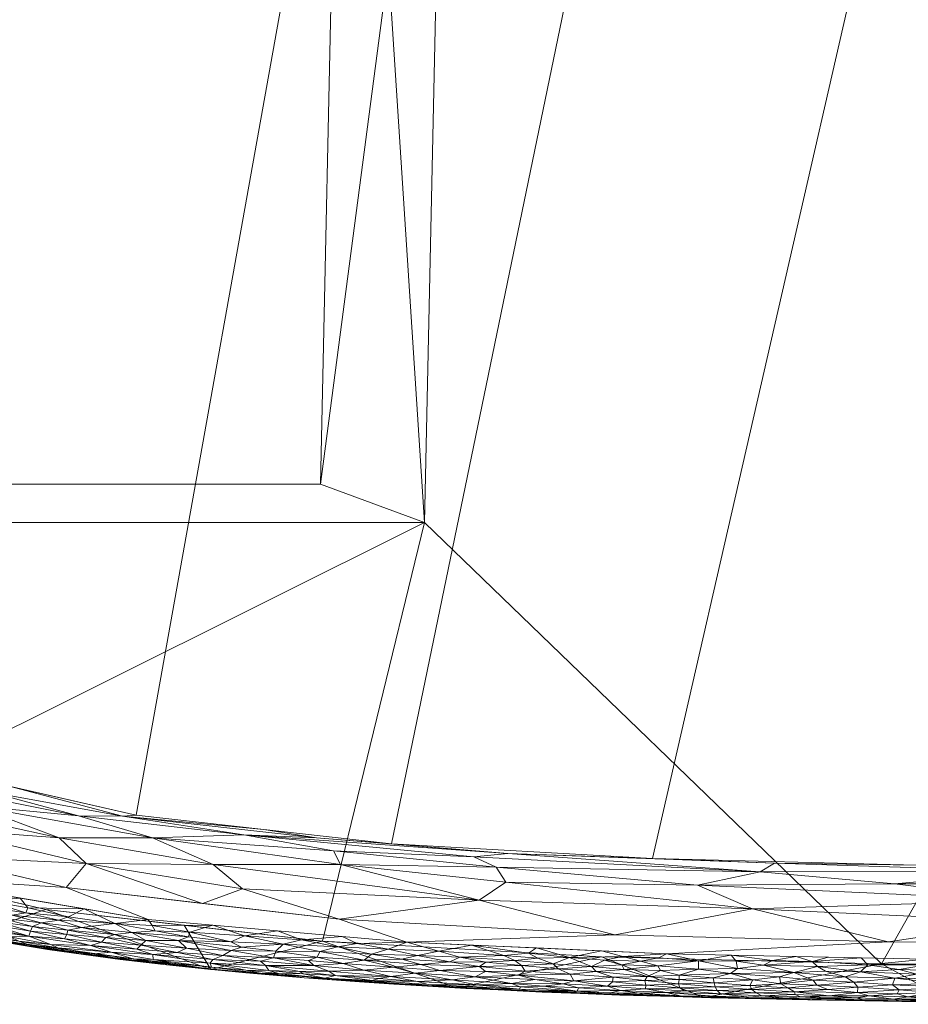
# Model space of a CAD drawing. Header units: millimetres. Extents: x -272 to 272, y 0 to 435.
# Tile 3 of 256: x -166 to -63, y 0 to 115. Entities that reach past the tile are written whole.
import ezdxf

# ---------------------------------------------------------------- set-up
doc = ezdxf.new("R2010")
doc.units = ezdxf.units.MM
doc.layers.add('A-GENM', color=13, linetype='Continuous')

# ---------------------------------------------------------------- blocks, each defined once
blk = doc.blocks.new('MODEL_CCAS0320-1080410R0 - MODEL_CCAS0320-1080410R0-440763-Preview')
at = {"layer": 'A-GENM', "lineweight": 9}
mesh = blk.add_polyface(dxfattribs=at)
corners = [(0, -0.45, -5.41), (28.8, -0.49, -5.41), (57.59, -0.7, -5.41), (86.39, -1.24, -5.41), (115.18, -2.36, -5.42), (143.91, -4.51, -5.42), (172.45, -8.45, -5.44), (200.3, -15.62, -5.46), (225.94, -28.4, -5.49), (246.18, -48.85, -5.49), (258.71, -74.68, -5.46), (265.58, -102.6, -5.43), (269.22, -131.16, -5.42), (271.05, -159.91, -5.41), (271.85, -188.7, -5.41), (272.05, -217.5, -5.41), (269.88, -217.5, -31.71), (267.71, -217.5, -58), (267.41, -183.73, -58), (266.28, -151.99, -58), (263.47, -119.22, -58), (257.54, -87.39, -58), (245.51, -57.36, -58), (223.87, -33.28, -58), (194.72, -18.86, -58), (163.16, -11.52, -58), (130.88, -7.82, -58), (98.35, -6, -58), (65.71, -5.17, -58), (33.11, -4.86, -58), (0, -4.79, -58), (0, -2.62, -31.71), (213.12, -22.01, -5.47), (209.29, -26.07, -58), (234.69, -45.32, -58), (236.06, -38.63, -5.49), (186.38, -12.04, -5.45), (178.94, -15.19, -58), (147.02, -9.67, -58), (252.44, -61.76, -5.47), (251.53, -72.37, -58), (262.14, -88.64, -5.45), (264.87, -135.6, -58), (260.5, -103.31, -58)]
mesh.append_faces([[corners[k] for k in face] for face in [(1, 31, 0)]], dxfattribs={"vtx0": -1})
mesh.append_faces([[corners[k] for k in face] for face in [(22, 39, 40), (28, 3, 27), (27, 4, 26), (12, 20, 11), (33, 8, 23), (23, 35, 34), (21, 41, 43), (19, 13, 18), (20, 12, 42), (8, 33, 32)]], dxfattribs={"vtx0": -1, "vtx1": -1})
mesh.append_faces([[corners[k] for k in face] for face in [(29, 31, 1), (16, 18, 14)]], dxfattribs={"vtx0": -1, "vtx1": -1, "vtx2": -1})
mesh.append_faces([[corners[k] for k in face] for face in [(29, 1, 2), (26, 4, 5), (22, 9, 39), (9, 22, 34), (6, 37, 25), (21, 10, 41), (5, 25, 38), (25, 5, 6), (37, 6, 36), (36, 24, 37), (7, 33, 24), (43, 41, 11), (34, 35, 9), (10, 21, 40), (11, 20, 43), (12, 19, 42), (23, 8, 35)]], dxfattribs={"vtx0": -1, "vtx2": -1})
mesh.append_faces([[corners[k] for k in face] for face in [(30, 31, 29), (15, 16, 14)]], dxfattribs={"vtx1": -1})
mesh.append_faces([[corners[k] for k in face] for face in [(2, 3, 28), (36, 7, 24), (3, 4, 27), (28, 29, 2), (7, 32, 33), (13, 14, 18), (12, 13, 19), (38, 26, 5), (39, 10, 40)]], dxfattribs={"vtx1": -1, "vtx2": -1})
mesh.append_faces([[corners[k] for k in face] for face in [(16, 17, 18)]], dxfattribs={"vtx2": -1})
mesh = blk.add_polyface(dxfattribs=at)
corners = [(55.6, -3.14, -0.68), (59.12, -2.91, -0.86), (54.24, -2.63, -1.02), (52.97, -5.66), (60.54, -5.72), (56.16, -4.83, -0.07), (64.32, -1.04, -3.39), (63.57, -0.87, -3.97), (59.38, -0.86, -3.78), (58.08, -2.43, -1.21), (64.42, -2.72, -1.05), (63.65, -2.13, -1.56), (54.29, -0.71, -4.19), (53.1, -0.94, -3.27), (54.93, -1.81, -1.81), (59.75, -1.81, -1.88), (56.6, -1.33, -2.52), (62.64, -1.3, -2.72), (63.91, -1.65, -2.17), (68.46, -2.46, -1.32), (67.63, -0.84, -4.66), (63.35, -0.77, -4.73), (59.27, -0.71, -4.91), (57.55, -0.7, -5.41), (54.88, -0.66, -4.86), (64.74, -0.84, -5.41), (68.15, -4.25, -0.26), (63.67, -4.52, -0.16), (67.33, -5.04, -0.06), (61.61, -3.96, -0.33), (58.55, -4.36, -0.18), (68.1, -5.88), (60.49, -5.04, -0.05), (68.51, -1.81, -2.05), (68.95, -3.02, -0.88), (59.67, -3.42, -0.56), (64.15, -3.51, -0.54), (52.93, -3.87, -0.32), (59.91, -1.05, -3.2), (67.83, -0.98, -3.79), (68.67, -1.19, -3.17), (67.17, -1.44, -2.59), (60.16, -0.76, -4.35), (53.47, -2.17, -1.4)]
mesh.append_faces([[corners[k] for k in face] for face in [(0, 1, 2), (6, 7, 8), (9, 10, 11), (12, 13, 8), (14, 15, 16), (17, 15, 18), (19, 11, 10), (7, 20, 21), (22, 23, 24), (25, 22, 21), (26, 27, 28), (29, 30, 27), (27, 32, 28), (33, 11, 19), (19, 10, 34), (18, 15, 11), (11, 15, 9), (1, 0, 35), (36, 34, 10), (9, 2, 1), (30, 35, 37), (17, 16, 15), (9, 15, 14), (38, 13, 16), (38, 6, 8), (30, 29, 35), (4, 32, 5), (39, 6, 40), (41, 17, 18), (41, 40, 6), (33, 41, 18), (11, 33, 18), (7, 6, 39), (6, 38, 17), (6, 17, 41), (16, 17, 38), (7, 39, 20), (7, 42, 8), (8, 42, 12), (13, 38, 8), (24, 42, 22), (42, 24, 12), (21, 22, 42), (7, 21, 42), (25, 21, 20), (29, 26, 36), (32, 27, 30), (5, 32, 30), (28, 32, 4), (26, 29, 27), (35, 29, 36), (1, 36, 10), (37, 35, 0), (36, 1, 35), (10, 9, 1), (37, 5, 30), (43, 9, 14)]], dxfattribs={"vtx0": -1, "vtx1": -1, "vtx2": -1})
mesh.append_faces([[corners[k] for k in face] for face in [(3, 4, 5), (4, 31, 28), (25, 23, 22)]], dxfattribs={"vtx1": -1, "vtx2": -1})
mesh = blk.add_polyface(dxfattribs=at)
corners = [(71.96, -2.16, -1.68), (76.63, -2.36, -1.56), (75.86, -1.91, -2.09), (68.1, -5.88), (71.89, -5.96), (73.8, -5.42, -0.03), (68.95, -3.02, -0.88), (73.69, -3.28, -0.76), (73.24, -2.69, -1.19), (67.33, -5.04, -0.06), (73.16, -4.84, -0.12), (68.15, -4.25, -0.26), (75.18, -1.33, -3.11), (68.67, -1.19, -3.17), (71.83, -1.45, -2.72), (81.6, -1.12, -4.55), (79.13, -1.1, -5.41), (74.31, -0.96, -4.55), (71.94, -0.97, -5.41), (76.88, -1.18, -3.65), (79.67, -1.44, -3.09), (81.08, -1.29, -3.61), (75.79, -1.59, -2.59), (80.84, -2.18, -1.88), (81.05, -2.65, -1.37), (77.47, -2.82, -1.15), (68.46, -2.46, -1.32), (75.92, -4.16, -0.34), (79.49, -5.01, -0.11), (82.5, -4.61, -0.24), (67.17, -1.44, -2.59), (68.51, -1.81, -2.05), (64.15, -3.51, -0.54), (69.97, -3.66, -0.51), (78.44, -5.56, -0.02), (82.66, -5.48, -0.04), (72.24, -1.11, -3.58), (64.74, -0.84, -5.41), (67.63, -0.84, -4.66), (67.83, -0.98, -3.79), (72.23, -4.31, -0.26), (75.67, -6.04), (80.31, -1.77, -2.45), (77.6, -3.65, -0.59), (80.7, -3.31, -0.84), (83.24, -6.19), (83.32, -4.03, -0.47)]
mesh.append_faces([[corners[k] for k in face] for face in [(0, 1, 2), (6, 7, 8), (9, 10, 11), (12, 13, 14), (15, 16, 17), (19, 20, 21), (12, 22, 20), (1, 23, 2), (24, 1, 25), (26, 6, 8), (27, 28, 29), (30, 31, 14), (32, 11, 33), (31, 26, 0), (28, 5, 34), (10, 28, 27), (34, 35, 28), (36, 13, 12), (14, 13, 30), (15, 17, 19), (36, 17, 39), (33, 27, 7), (10, 27, 40), (10, 5, 28), (23, 42, 2), (14, 22, 12), (31, 2, 14), (25, 1, 8), (27, 43, 7), (12, 20, 19), (8, 1, 0), (23, 1, 24), (26, 8, 0), (7, 43, 25), (33, 7, 6), (32, 33, 6), (33, 11, 40), (36, 12, 19), (14, 2, 22), (17, 36, 19), (36, 39, 13), (31, 0, 2), (39, 17, 38), (18, 38, 17), (2, 42, 22), (20, 22, 42), (7, 25, 8), (44, 24, 25), (5, 9, 3), (5, 41, 34), (9, 5, 10), (15, 19, 21), (33, 40, 27), (11, 10, 40), (46, 43, 27), (25, 43, 44)]], dxfattribs={"vtx0": -1, "vtx1": -1, "vtx2": -1})
mesh.append_faces([[corners[k] for k in face] for face in [(5, 4, 41)]], dxfattribs={"vtx0": -1, "vtx2": -1})
mesh.append_faces([[corners[k] for k in face] for face in [(3, 4, 5), (16, 18, 17), (18, 37, 38), (41, 45, 34)]], dxfattribs={"vtx1": -1, "vtx2": -1})
mesh = blk.add_polyface(dxfattribs=at)
corners = [(84.89, -2.04, -2.2), (80.31, -1.77, -2.45), (80.84, -2.18, -1.88), (81.05, -2.65, -1.37), (85.21, -2.97, -1.17), (85.1, -2.49, -1.64), (89.38, -2.82, -1.42), (89.31, -3.33, -0.98), (93.3, -3.21, -1.18), (93.23, -2.27, -2.22), (88.7, -2.02, -2.4), (89.21, -2.37, -1.91), (91.48, -4.37, -0.42), (87.05, -4.56, -0.29), (91.79, -4.92, -0.22), (83.32, -4.03, -0.47), (75.92, -4.16, -0.34), (82.5, -4.61, -0.24), (85.34, -3.52, -0.78), (89.19, -1.45, -3.8), (89.92, -1.34, -4.62), (86.11, -1.28, -4.2), (85.63, -1.2, -4.84), (93.2, -2.69, -1.67), (86.32, -1.24, -5.41), (93.51, -1.52, -5.41), (84.49, -1.65, -2.87), (79.67, -1.44, -3.09), (90.79, -1.84, -2.84), (93.94, -1.76, -3.24), (80.7, -3.31, -0.84), (87.05, -5.5, -0.06), (90.8, -6.35), (83.24, -6.19), (93.03, -3.69, -0.81), (89.32, -3.84, -0.65), (93.8, -5.46, -0.1), (77.6, -3.65, -0.59), (79.49, -5.01, -0.11), (82.66, -5.48, -0.04), (91.68, -5.86, -0.03), (85.28, -1.41, -3.56), (81.08, -1.29, -3.61), (79.13, -1.1, -5.41), (81.6, -1.12, -4.55), (78.44, -5.56, -0.02), (93.52, -1.58, -3.79)]
mesh.append_faces([[corners[k] for k in face] for face in [(24, 20, 25), (32, 31, 33), (43, 22, 24)]], dxfattribs={"vtx0": -1, "vtx1": -1})
mesh.append_faces([[corners[k] for k in face] for face in [(0, 1, 2), (3, 4, 5), (6, 7, 8), (9, 10, 11), (12, 13, 14), (4, 6, 5), (15, 16, 17), (18, 7, 4), (19, 20, 21), (20, 22, 21), (11, 6, 23), (22, 20, 24), (26, 27, 1), (19, 28, 29), (18, 4, 30), (31, 13, 17), (0, 26, 1), (12, 34, 35), (35, 13, 12), (31, 36, 14), (17, 13, 15), (31, 14, 13), (30, 37, 15), (17, 38, 39), (36, 31, 40), (31, 32, 40), (23, 6, 8), (34, 8, 7), (6, 11, 5), (0, 5, 11), (2, 3, 5), (11, 10, 0), (26, 28, 41), (26, 0, 10), (42, 27, 26), (0, 2, 5), (9, 11, 23), (10, 9, 28), (4, 3, 30), (6, 4, 7), (30, 15, 18), (15, 13, 35), (42, 26, 41), (35, 34, 7), (7, 18, 35), (35, 18, 15), (22, 43, 44), (26, 10, 28), (39, 33, 31), (33, 39, 45), (17, 39, 31), (21, 42, 41), (44, 42, 21), (44, 21, 22), (19, 21, 41), (28, 19, 41), (20, 19, 46)]], dxfattribs={"vtx0": -1, "vtx1": -1, "vtx2": -1})
mesh = blk.add_polyface(dxfattribs=at)
corners = [(101.03, -2.37, -2.5), (97.67, -2.57, -2), (102.82, -2.83, -1.92), (98.98, -4.28, -0.58), (99.51, -4.87, -0.33), (103.4, -4.58, -0.52), (100.7, -1.8, -5.42), (93.51, -1.52, -5.41), (96.22, -1.53, -4.7), (100.86, -1.69, -4.87), (105.26, -1.87, -4.84), (89.92, -1.34, -4.62), (97.33, -1.77, -3.57), (101.19, -1.98, -3.37), (97.43, -1.64, -4.12), (101.81, -1.78, -4.31), (101.59, -3.2, -1.45), (106.12, -3.35, -1.48), (95.7, -4.5, -0.42), (93.03, -3.69, -0.81), (96.15, -2.04, -2.78), (90.79, -1.84, -2.84), (93.23, -2.27, -2.22), (93.2, -2.69, -1.67), (102, -3.98, -0.83), (96.99, -3.63, -0.94), (104.01, -5.18, -0.28), (102.08, -5.9, -0.07), (105.77, -5.83, -0.12), (95.99, -5.06, -0.22), (98.02, -5.6, -0.1), (95.89, -6.04, -0.02), (91.68, -5.86, -0.03), (90.8, -6.35), (98.36, -6.68), (105.92, -7.02), (91.79, -4.92, -0.22), (93.8, -5.46, -0.1), (93.52, -1.58, -3.79), (107.25, -4.32, -0.75), (97.06, -3.06, -1.43), (93.3, -3.21, -1.18), (91.48, -4.37, -0.42), (105.14, -2.58, -2.43), (93.94, -1.76, -3.24), (108.09, -3.86, -1.11), (106.51, -1.99, -4.17), (89.19, -1.45, -3.8)]
mesh.append_faces([[corners[k] for k in face] for face in [(0, 1, 2), (3, 4, 5), (6, 9, 10), (7, 11, 8), (12, 13, 14), (8, 14, 15), (16, 17, 2), (18, 3, 19), (0, 13, 20), (20, 21, 22), (23, 1, 22), (24, 25, 3), (4, 26, 5), (27, 28, 26), (4, 29, 30), (27, 30, 31), (29, 4, 18), (32, 33, 31), (31, 34, 27), (36, 37, 29), (38, 8, 11), (9, 15, 10), (27, 26, 4), (5, 24, 3), (24, 5, 39), (16, 25, 24), (18, 4, 3), (40, 41, 25), (25, 41, 19), (19, 3, 25), (36, 29, 18), (36, 18, 42), (30, 29, 37), (30, 37, 31), (4, 30, 27), (32, 31, 37), (23, 41, 40), (40, 1, 23), (16, 2, 1), (20, 22, 1), (20, 1, 0), (16, 1, 40), (13, 0, 43), (44, 20, 12), (13, 15, 14), (18, 19, 42), (25, 16, 40), (45, 16, 24), (46, 15, 13), (6, 8, 9), (8, 15, 9), (8, 38, 14), (14, 38, 12), (44, 12, 38), (20, 13, 12), (47, 44, 38), (21, 20, 44), (2, 43, 0)]], dxfattribs={"vtx0": -1, "vtx1": -1, "vtx2": -1})
mesh.append_faces([[corners[k] for k in face] for face in [(6, 7, 8), (34, 35, 27), (33, 34, 31)]], dxfattribs={"vtx1": -1, "vtx2": -1})
mesh = blk.add_polyface(dxfattribs=at)
corners = [(103.4, -4.58, -0.52), (107.67, -4.97, -0.42), (107.25, -4.32, -0.75), (108.09, -3.86, -1.11), (102, -3.98, -0.83), (107.89, -2.22, -3.49), (111, -2.25, -3.94), (106.51, -1.99, -4.17), (109.76, -6.13, -0.09), (106.89, -6.42, -0.03), (113.48, -7.36), (114.89, -5.95, -0.2), (108.45, -5.54, -0.22), (105.77, -5.83, -0.12), (115.61, -2.47, -3.99), (113.63, -2.51, -3.47), (118.56, -2.77, -3.47), (114.19, -2.29, -4.86), (118.66, -2.55, -4.76), (115.07, -2.36, -5.42), (101.81, -1.78, -4.31), (105.26, -1.87, -4.84), (110.42, -2.13, -4.54), (113.1, -3.67, -1.5), (108.84, -2.89, -2.2), (106.12, -3.35, -1.48), (112.97, -2.7, -2.89), (115.76, -3.29, -2.12), (111.84, -5.38, -0.34), (112.57, -4.85, -0.59), (117.32, -6.64, -0.07), (117.19, -4.4, -1.05), (111.89, -4.28, -0.92), (120.07, -4.06, -1.49), (119.8, -3.09, -2.86), (107.86, -2.49, -2.82), (105.14, -2.58, -2.43), (102.82, -2.83, -1.92), (119.42, -5.08, -0.67), (116.03, -5.39, -0.42), (104.01, -5.18, -0.28), (102.08, -5.9, -0.07), (105.92, -7.02), (101.19, -1.98, -3.37), (107.89, -2.08, -5.42), (101.59, -3.2, -1.45), (100.7, -1.8, -5.42)]
mesh.append_faces([[corners[k] for k in face] for face in [(10, 9, 42), (44, 17, 19), (46, 21, 44)]], dxfattribs={"vtx0": -1, "vtx1": -1})
mesh.append_faces([[corners[k] for k in face] for face in [(0, 1, 2), (2, 3, 4), (5, 6, 7), (8, 9, 10), (11, 12, 8), (9, 8, 13), (14, 15, 16), (17, 14, 18), (18, 19, 17), (20, 7, 21), (22, 6, 14), (23, 24, 25), (14, 6, 15), (26, 24, 27), (12, 11, 28), (29, 1, 28), (8, 10, 30), (31, 32, 29), (33, 23, 31), (26, 27, 34), (31, 23, 32), (16, 15, 26), (26, 35, 24), (35, 26, 5), (24, 36, 37), (23, 33, 27), (29, 38, 31), (24, 23, 27), (3, 23, 25), (28, 11, 39), (8, 30, 11), (29, 28, 39), (28, 1, 12), (38, 29, 39), (29, 32, 2), (40, 12, 1), (13, 8, 12), (0, 40, 1), (1, 29, 2), (3, 2, 32), (40, 13, 12), (9, 41, 42), (41, 9, 13), (24, 37, 25), (7, 43, 5), (17, 44, 22), (23, 3, 32), (3, 25, 45), (14, 17, 22), (7, 6, 22), (15, 5, 26), (21, 22, 44), (22, 21, 7), (5, 15, 6), (43, 35, 5), (36, 24, 35), (43, 36, 35)]], dxfattribs={"vtx0": -1, "vtx1": -1, "vtx2": -1})
mesh = blk.add_polyface(dxfattribs=at)
corners = [(115.61, -2.47, -3.99), (122.25, -2.84, -4.08), (118.66, -2.55, -4.76), (120.07, -4.06, -1.49), (122.92, -3.69, -2.15), (115.76, -3.29, -2.12), (126.05, -4.42, -1.51), (122.63, -4.79, -1), (126.04, -5.58, -0.63), (131.2, -6.6, -0.33), (131.5, -5.93, -0.66), (128.49, -5.19, -1), (122.56, -2.79, -4.61), (122.25, -2.89, -5.42), (135.46, -7.46, -0.16), (129.14, -7.16, -0.12), (125.18, -6.29, -0.29), (119.8, -6.12, -0.23), (123.25, -6.89, -0.09), (121.04, -7.69), (128.58, -8.35), (126.83, -7.53, -0.03), (130.63, -3.51, -3.68), (125.1, -3.24, -3.29), (129.4, -3.8, -2.71), (129.42, -3.43, -5.42), (126.58, -3.05, -4.7), (133.01, -3.53, -4.63), (130.15, -4.31, -1.99), (133.53, -4.29, -2.4), (127, -3.15, -4.08), (119.8, -3.09, -2.86), (124.31, -3.45, -2.7), (115.07, -2.36, -5.42), (113.48, -7.36), (117.32, -6.64, -0.07), (114.89, -5.95, -0.2), (121.63, -5.71, -0.42), (119.42, -5.08, -0.67), (132.53, -5.54, -0.96), (131.88, -4.99, -1.38), (117.19, -4.4, -1.05), (116.03, -5.39, -0.42), (133.32, -7.95, -0.04), (118.56, -2.77, -3.47), (133.15, -3.99, -2.91), (112.97, -2.7, -2.89)]
mesh.append_faces([[corners[k] for k in face] for face in [(0, 1, 2), (3, 4, 5), (6, 3, 7), (8, 9, 10), (11, 7, 8), (12, 13, 2), (14, 9, 15), (8, 10, 11), (16, 17, 18), (15, 9, 16), (22, 23, 24), (25, 26, 27), (28, 29, 24), (30, 27, 26), (31, 4, 32), (26, 12, 30), (12, 2, 1), (6, 4, 3), (16, 18, 15), (36, 35, 17), (16, 9, 8), (37, 8, 38), (17, 35, 18), (35, 19, 18), (18, 21, 15), (10, 39, 11), (39, 40, 11), (6, 11, 40), (11, 6, 7), (40, 28, 6), (23, 31, 32), (41, 7, 3), (38, 7, 41), (4, 6, 28), (5, 4, 31), (4, 28, 24), (42, 17, 37), (8, 7, 38), (37, 17, 16), (17, 42, 36), (43, 15, 21), (30, 23, 22), (44, 23, 1), (8, 37, 16), (42, 37, 38), (22, 24, 45), (23, 30, 1), (27, 30, 22), (30, 12, 1), (13, 12, 26), (44, 46, 31), (23, 44, 31), (1, 0, 44), (19, 21, 18), (43, 21, 20), (4, 24, 32), (24, 23, 32)]], dxfattribs={"vtx0": -1, "vtx1": -1, "vtx2": -1})
mesh.append_faces([[corners[k] for k in face] for face in [(26, 25, 13)]], dxfattribs={"vtx0": -1, "vtx2": -1})
mesh.append_faces([[corners[k] for k in face] for face in [(19, 20, 21), (13, 33, 2), (34, 19, 35)]], dxfattribs={"vtx1": -1, "vtx2": -1})
mesh = blk.add_polyface(dxfattribs=at)
corners = [(136.6, -5.88, -0.96), (131.5, -5.93, -0.66), (136.34, -6.63, -0.49), (138.01, -4.05, -3.95), (139.81, -4.1, -4.74), (133.01, -3.53, -4.63), (143.66, -9.66), (139.98, -8.45, -0.05), (136.12, -9), (137.13, -4.37, -2.8), (137.53, -4.97, -1.9), (143.97, -5.26, -2.35), (130.63, -3.51, -3.68), (135.46, -7.46, -0.16), (133.32, -7.95, -0.04), (138.11, -5.49, -1.39), (143.67, -5.69, -1.72), (150.63, -5.69, -2.88), (143.84, -4.78, -3.32), (144.52, -4.62, -4.2), (139.83, -4.44, -3.2), (143.77, -4.49, -5.42), (136.59, -3.96, -5.42), (141.52, -6.72, -0.7), (142.49, -6.12, -1.19), (148.39, -5.23, -3.4), (133.15, -3.99, -2.91), (136.02, -4.03, -3.39), (133.53, -4.29, -2.4), (131.88, -4.99, -1.38), (147.83, -6.47, -1.37), (146.73, -6.98, -0.87), (146.35, -8.86, -0.08), (141.58, -7.72, -0.25), (144.65, -4.57, -4.83), (129.42, -3.43, -5.42), (129.4, -3.8, -2.71), (150.89, -5.48, -5.43), (140.32, -7.1, -0.44), (147.66, -7.88, -0.43), (131.2, -6.6, -0.33), (129.14, -7.16, -0.12), (128.58, -8.35), (130.15, -4.31, -1.99), (150.67, -6.25, -1.97), (146.5, -8.3, -0.22), (149.42, -5.09, -4.68), (132.53, -5.54, -0.96)]
mesh.append_faces([[corners[k] for k in face] for face in [(6, 7, 8)]], dxfattribs={"vtx0": -1, "vtx1": -1})
mesh.append_faces([[corners[k] for k in face] for face in [(0, 1, 2), (3, 4, 5), (9, 10, 11), (5, 12, 3), (13, 14, 7), (10, 15, 16), (17, 18, 11), (18, 19, 3), (20, 11, 18), (0, 23, 24), (19, 18, 25), (26, 27, 12), (20, 3, 27), (10, 9, 28), (29, 0, 15), (24, 30, 16), (24, 23, 31), (31, 30, 24), (32, 33, 7), (7, 6, 32), (19, 4, 3), (34, 21, 4), (36, 28, 26), (4, 19, 34), (5, 4, 22), (7, 33, 13), (38, 39, 23), (2, 40, 13), (13, 33, 38), (14, 13, 41), (1, 40, 2), (2, 23, 0), (15, 0, 24), (10, 43, 29), (38, 23, 2), (39, 31, 23), (16, 44, 11), (10, 16, 11), (7, 14, 8), (10, 28, 43), (26, 28, 9), (27, 26, 9), (20, 27, 9), (12, 27, 3), (11, 20, 9), (3, 20, 18), (39, 33, 45), (33, 32, 45), (19, 46, 34), (16, 15, 24), (29, 15, 10), (1, 0, 47), (29, 47, 0), (13, 38, 2), (39, 38, 33)]], dxfattribs={"vtx0": -1, "vtx1": -1, "vtx2": -1})
mesh.append_faces([[corners[k] for k in face] for face in [(4, 21, 22), (5, 22, 35), (34, 37, 21), (14, 42, 8)]], dxfattribs={"vtx0": -1, "vtx2": -1})
mesh = blk.add_polyface(dxfattribs=at)
corners = [(153.16, -5.55, -4.39), (149.42, -5.09, -4.68), (150.89, -5.37, -3.91), (156.64, -7.71, -1.21), (156.13, -8.23, -0.78), (160.71, -8.59, -0.97), (150.67, -6.25, -1.97), (147.83, -6.47, -1.37), (152.53, -6.89, -1.49), (144.52, -4.62, -4.2), (150.63, -5.69, -2.88), (155.51, -6.53, -2.42), (157.89, -7.32, -1.77), (161.63, -10.24, -0.21), (155.08, -9.85, -0.09), (160.49, -10.63, -0.08), (150.75, -9.64, -0.04), (151.2, -10.32), (152.08, -7.36, -1.03), (155.33, -5.91, -3.89), (159.31, -6.36, -4.37), (152.97, -5.76, -3.38), (157.51, -6.34, -3.38), (143.97, -5.26, -2.35), (148.39, -5.23, -3.4), (155.08, -8.6, -0.5), (151.49, -7.9, -0.64), (153.12, -8.83, -0.3), (158.66, -11.57), (150.38, -9, -0.15), (146.35, -8.86, -0.08), (160.95, -8.1, -1.4), (154.47, -5.68, -4.93), (158.02, -6.46, -5.43), (150.89, -5.48, -5.43), (158.77, -6.24, -4.91), (146.5, -8.3, -0.22), (143.66, -9.66), (147.66, -7.88, -0.43), (146.73, -6.98, -0.87), (143.67, -5.69, -1.72), (160.56, -9.1, -0.63), (158.98, -9.4, -0.38), (162.55, -7.43, -2.56), (160.95, -6.71, -3.75), (143.84, -4.78, -3.32), (161.74, -7.02, -3.16), (144.65, -4.57, -4.83)]
mesh.append_faces([[corners[k] for k in face] for face in [(28, 14, 17), (17, 16, 37)]], dxfattribs={"vtx0": -1, "vtx1": -1})
mesh.append_faces([[corners[k] for k in face] for face in [(0, 1, 2), (3, 4, 5), (6, 7, 8), (1, 9, 2), (10, 6, 11), (6, 12, 11), (13, 14, 15), (14, 16, 17), (8, 18, 3), (0, 19, 20), (19, 21, 22), (11, 22, 21), (10, 23, 6), (10, 21, 24), (25, 26, 27), (25, 4, 26), (29, 30, 16), (31, 12, 3), (32, 34, 1), (1, 0, 32), (35, 32, 20), (30, 29, 36), (38, 26, 39), (7, 39, 18), (8, 7, 18), (6, 40, 7), (18, 4, 3), (12, 6, 8), (31, 3, 5), (12, 8, 3), (26, 4, 18), (4, 25, 41), (39, 26, 18), (26, 38, 27), (36, 29, 27), (14, 42, 27), (4, 41, 5), (27, 42, 25), (41, 25, 42), (28, 15, 14), (12, 43, 11), (14, 13, 42), (19, 0, 2), (20, 32, 0), (21, 19, 2), (19, 22, 44), (24, 21, 2), (21, 10, 11), (9, 24, 2), (10, 24, 45), (20, 19, 44), (11, 46, 22), (32, 35, 33), (29, 14, 27), (37, 16, 30), (14, 29, 16), (36, 27, 38), (34, 47, 1)]], dxfattribs={"vtx0": -1, "vtx1": -1, "vtx2": -1})
mesh.append_faces([[corners[k] for k in face] for face in [(32, 33, 34)]], dxfattribs={"vtx0": -1, "vtx2": -1})
mesh = blk.add_polyface(dxfattribs=at)
corners = [(0, -429.57), (28.56, -429.64), (57.13, -429.78), (85.69, -429.83), (114.25, -429.54), (142.8, -428.45), (171.23, -425.71), (199.13, -419.61), (224.76, -407.01), (243.8, -385.73), (254.87, -359.41), (260.94, -331.49), (264.27, -303.12), (266.03, -274.62), (266.85, -246.06), (267.07, -217.5), (266.84, -187.23), (265.93, -156.97), (263.8, -126.78), (259.42, -96.83), (250.78, -67.82), (234.51, -42.3), (209.78, -24.86), (181.05, -15.33), (151.2, -10.32), (121.04, -7.69), (90.8, -6.35), (60.54, -5.72), (30.27, -5.48), (0, -5.43), (-30.27, -5.48), (-60.54, -5.72), (-90.8, -6.35), (-121.04, -7.69), (-151.2, -10.32), (-181.05, -15.33), (-209.78, -24.86), (-234.51, -42.3), (-250.78, -67.82), (-259.42, -96.83), (-263.8, -126.78), (-265.93, -156.97), (-266.84, -187.23), (-267.07, -217.5), (-266.85, -246.06), (-266.03, -274.62), (-264.27, -303.12), (-260.94, -331.49), (-254.87, -359.41), (-243.8, -385.73), (-224.76, -407.01), (-199.13, -419.61), (-171.23, -425.71), (-142.8, -428.45), (-114.25, -429.54), (-85.69, -429.83), (-57.13, -429.78), (-28.56, -429.64), (263.27, -217.5), (262.57, -255.89), (260.61, -294.22), (256.08, -332.29), (245.91, -369.14), (225.07, -400.84), (191.08, -417.96), (153.47, -425.05), (115.17, -427.31), (76.79, -427.79), (38.39, -427.78), (0, -427.64), (-32.92, -427.73), (-65.57, -427.88), (-98.08, -427.8), (-130.4, -426.98), (-162.64, -424.37), (-194.2, -417.78), (-222.92, -402.9), (-242.98, -377.6), (-253.66, -347.28), (-259.07, -315.48), (-261.79, -282.75), (-262.95, -251.14), (-263.27, -217.5), (-262.55, -175.74), (-260.06, -134.05), (-253.57, -92.87), (-238.07, -54.39), (-206.17, -28.29), (-166.67, -15.45), (-125.25, -10.34), (-83.54, -8.4), (-41.77, -7.61), (0, -7.37), (32.47, -7.43), (64.93, -7.74), (96.79, -8.56), (128.96, -10.38), (160.76, -14.06), (191.8, -21.36), (220.47, -35.74), (241.65, -59.64), (253.36, -89.27), (259.13, -120.64), (261.88, -152.89), (262.98, -184.2)]
mesh.append_faces([[corners[k] for k in face] for face in [(38, 86, 37), (24, 97, 23), (67, 3, 66)]], dxfattribs={"vtx0": -1, "vtx1": -1})
mesh.append_faces([[corners[k] for k in face] for face in [(32, 89, 90), (28, 92, 93, 27), (84, 40, 41, 83), (40, 84, 85, 39), (42, 82, 83, 41), (87, 36, 37, 86), (94, 26, 27, 93), (95, 25, 26, 94), (25, 95, 96), (98, 22, 23, 97), (99, 21, 22, 98), (100, 20, 21, 99), (20, 100, 101, 19), (19, 101, 102, 18), (103, 17, 18, 102), (17, 103, 104, 16), (16, 104, 58, 15), (44, 81, 82, 43), (81, 44, 45, 80), (80, 45, 46, 79), (47, 78, 79, 46), (78, 47, 48), (51, 75, 76, 50), (75, 51, 52), (55, 71, 72, 54), (56, 70, 71, 55), (70, 56, 57, 69), (63, 8, 9), (12, 60, 61, 11), (60, 12, 13)]], dxfattribs={"vtx0": -1, "vtx2": -1})
mesh.append_faces([[corners[k] for k in face] for face in [(89, 32, 33, 34), (92, 28, 29, 30), (66, 3, 4, 5)]], dxfattribs={"vtx0": -1, "vtx3": -1})
mesh.append_faces([[corners[k] for k in face] for face in [(42, 43, 82), (72, 73, 54), (57, 0, 69), (0, 1, 69)]], dxfattribs={"vtx1": -1, "vtx2": -1})
mesh.append_faces([[corners[k] for k in face] for face in [(88, 89, 34, 35), (87, 88, 35, 36), (90, 91, 31, 32), (91, 92, 30, 31), (38, 39, 85, 86), (96, 97, 24, 25), (14, 15, 58, 59), (48, 49, 77, 78), (76, 77, 49, 50), (52, 53, 74, 75), (73, 74, 53, 54), (9, 10, 62, 63), (7, 8, 63, 64), (61, 62, 10, 11), (13, 14, 59, 60), (68, 69, 1, 2), (67, 68, 2, 3), (6, 7, 64, 65), (5, 6, 65, 66)]], dxfattribs={"vtx1": -1, "vtx3": -1})
mesh = blk.add_polyface(dxfattribs=at)
corners = [(261.72, -329.31, -58), (240, -329.31, -58), (233.99, -56.62, -58), (119.01, -56.62, -58), (117.58, -121.41, -58), (0, -121.41, -58), (0, -4.79, -58), (33.11, -4.86, -58), (65.71, -5.17, -58), (98.35, -6, -58), (130.88, -7.82, -58), (163.16, -11.52, -58), (194.72, -18.86, -58), (223.87, -33.28, -58), (245.51, -57.36, -58), (257.54, -87.39, -58), (263.47, -119.22, -58), (266.28, -151.99, -58), (267.41, -183.73, -58), (267.71, -217.5, -58), (267.3, -255.06, -58), (265.66, -292.32, -58)]
mesh.append_faces([[corners[k] for k in face] for face in [(18, 1, 2, 17)]], dxfattribs={"vtx0": -1, "vtx2": -1})
mesh.append_faces([[corners[k] for k in face] for face in [(2, 15, 16, 17), (2, 13, 14, 15)]], dxfattribs={"vtx0": -1, "vtx3": -1})
mesh.append_faces([[corners[k] for k in face] for face in [(7, 8, 5, 6)]], dxfattribs={"vtx1": -1})
mesh.append_faces([[corners[k] for k in face] for face in [(19, 20, 1, 18), (9, 10, 3, 8), (11, 12, 3, 10)]], dxfattribs={"vtx1": -1, "vtx2": -1})
mesh.append_faces([[corners[k] for k in face] for face in [(12, 13, 2, 3)]], dxfattribs={"vtx1": -1, "vtx3": -1})
mesh.append_faces([[corners[k] for k in face] for face in [(21, 0, 1, 20)]], dxfattribs={"vtx2": -1})
mesh.append_faces([[corners[k] for k in face] for face in [(3, 4, 5, 8)]], dxfattribs={"vtx2": -1, "vtx3": -1})
mesh = blk.add_polyface(dxfattribs=at)
corners = [(166.13, -12.81), (169.91, -12.51, -0.03), (165.26, -11.68, -0.03), (165.13, -7.39, -3.57), (163.92, -7.06, -4.18), (160.95, -6.71, -3.75), (168.29, -10.5, -0.53), (167.08, -10.84, -0.3), (172.95, -11.79, -0.33), (161.74, -7.02, -3.16), (167.93, -7.74, -3.99), (170.05, -8.29, -3.34), (166.3, -7.81, -2.96), (162.95, -6.85, -4.82), (158.77, -6.24, -4.91), (159.31, -6.36, -4.37), (167.63, -7.61, -4.59), (165.11, -8.38, -1.77), (162.55, -7.43, -2.56), (157.89, -7.32, -1.77), (167.33, -8.33, -2.32), (170.3, -8.6, -2.73), (164.71, -9.51, -0.75), (160.71, -8.59, -0.97), (160.56, -9.1, -0.63), (160.95, -8.1, -1.4), (164.93, -8.97, -1.16), (163.69, -9.95, -0.44), (168.74, -10.06, -0.82), (160.49, -10.63, -0.08), (158.66, -11.57), (171.67, -9.71, -1.54), (169.65, -9.74, -1.17), (171.56, -8.27, -4.88), (165.14, -7.44, -5.43), (158.98, -9.4, -0.38), (161.63, -10.24, -0.21), (165.49, -11.11, -0.14), (169.92, -11.77, -0.16), (173.59, -14.06), (173.23, -10.88, -0.82), (155.51, -6.53, -2.42), (172.06, -9.38, -2), (172.27, -8.42, -5.44), (172.13, -8.5, -3.9), (158.02, -6.46, -5.43), (157.51, -6.34, -3.38)]
mesh.append_faces([[corners[k] for k in face] for face in [(39, 1, 0), (34, 33, 43), (45, 13, 34)]], dxfattribs={"vtx0": -1, "vtx1": -1})
mesh.append_faces([[corners[k] for k in face] for face in [(0, 1, 2), (3, 4, 5), (6, 7, 8), (5, 9, 3), (10, 4, 3), (11, 3, 12), (13, 14, 15), (15, 4, 13), (12, 3, 9), (16, 4, 10), (17, 18, 19), (20, 21, 12), (22, 23, 24), (17, 25, 26), (27, 7, 6), (6, 22, 27), (12, 18, 20), (26, 22, 28), (29, 30, 2), (31, 17, 32), (33, 34, 16), (26, 25, 23), (17, 19, 25), (22, 26, 23), (17, 26, 32), (27, 24, 35), (28, 22, 6), (36, 27, 35), (27, 36, 7), (22, 24, 27), (37, 38, 7), (7, 38, 8), (37, 2, 1), (37, 1, 38), (28, 40, 32), (40, 28, 6), (26, 28, 32), (29, 2, 37), (36, 29, 37), (41, 18, 9), (17, 31, 42), (36, 37, 7), (44, 33, 16), (13, 4, 16), (16, 34, 13), (15, 5, 4), (9, 5, 46), (12, 9, 18), (18, 17, 20), (12, 21, 11), (17, 42, 20), (11, 10, 3), (16, 10, 44), (13, 45, 14), (42, 21, 20), (11, 44, 10)]], dxfattribs={"vtx0": -1, "vtx1": -1, "vtx2": -1})
mesh.append_faces([[corners[k] for k in face] for face in [(30, 0, 2)]], dxfattribs={"vtx1": -1, "vtx2": -1})
mesh = blk.add_polyface(dxfattribs=at)
corners = [(252.07, -217.51, -10), (255.28, -217.51, -2.23), (263.27, -217.5), (262.98, -184.2), (261.88, -152.89), (259.13, -120.64), (253.36, -89.27), (241.65, -59.64), (220.47, -35.74), (191.8, -21.36), (160.76, -14.06), (128.96, -10.38), (96.79, -8.56), (64.93, -7.74), (32.47, -7.43), (0, -7.37), (0, -14.25, -2.78), (0, -16.31, -10), (31.53, -16.38, -10), (61.6, -16.66, -10), (92.41, -17.44, -10), (122.85, -19.14, -10), (152.63, -22.51, -10), (182.18, -29.23, -10), (209.43, -42.28, -10), (230.18, -64.39, -10), (241.93, -92.31, -10), (247.8, -122.35, -10), (250.56, -152.61, -10), (251.73, -182.63, -10), (252.07, -213.69, -10), (252.07, -215.6, -10), (253.51, -217.51, -6.52), (110.64, -16.44, -2.43), (252.38, -135.2, -1.88), (47.68, -15.94, -4.96), (48.59, -12.59, -1), (171.53, -23.6, -2.23), (256.99, -168.68, -0.4), (239.9, -75.04, -1.9), (252.47, -166.47, -4.58), (0, -10.81, -1.39), (140.07, -20.2, -4.93), (143.64, -16.75, -0.68), (0, -15.28, -6.39), (259.28, -217.51, -1.12), (246.55, -105.34, -4.33), (80.74, -11.59, -0.35), (109.28, -18.04, -6.03), (251.4, -105.84, -0.25), (78.2, -16.91, -6.6), (203.38, -32.3, -0.77), (79.87, -15.9, -3.45), (227.28, -50.08, -0.61), (256.59, -136.92, 0.03), (250.08, -136.18, -5.82), (112.62, -12.58, -0.23), (198.72, -34.22, -4.61), (220.47, -48.88, -4.31), (47.28, -16.46, -7.5), (48.89, -10.12, -0.19), (0, -8.82, -0.59), (23.8, -10.52, -0.35), (23.72, -12.4, -1.07), (37.53, -14.48, -2.61), (0, -12.53, -2.09), (0, -15.85, -8.38), (23.39, -16.17, -6.91), (22.87, -15.62, -4.84), (169.61, -25.19, -5.87), (87.16, -14.35, -1.5), (175.16, -20.87, -0.25), (245.88, -80.55, -0.05), (237.62, -64.08, -0.38), (231.67, -59.66, -2.08), (234.57, -69.21, -5.22), (231.06, -47.69), (224.19, -42.98, 0.08), (212.08, -34.04, 0.03), (197.64, -26.9, -0.02), (216.44, -40.23, -0.7), (208.44, -37.64, -2.36), (188.08, -26.17, -0.84), (194.47, -30.61, -2.3), (233.82, -53.74, 0.1), (206.14, -28.55), (184.41, -28.48, -4.25), (189.01, -31.06, -6.84), (195.8, -35.76, -10), (220.69, -46.42, -1.99), (204.22, -38.18, -7.05), (219.81, -53.33, -10), (226.59, -57.48, -6.56), (215.02, -45.59, -6.91), (210.51, -40.86, -4.5), (241.57, -85.25, -4.31), (246.1, -94.02, -1.78), (249.58, -113.23, -2.04), (252.57, -121.91, -0.75), (254.49, -139.04, -0.68), (254.3, -158.41, -1.63), (255.44, -186.77, -1.6), (253.71, -194.68, -3.8), (252.44, -189.31, -6.58), (251.57, -166.85, -7.51), (254.55, -119.67, 0), (256.24, -104.95), (252.3, -97.47, 0.18), (236.05, -78.35, -10), (239.97, -84.04, -7.14), (244.17, -98.77, -6.92), (247.39, -115.68, -6.73), (244.86, -107.33, -10), (249.09, -121.49, -4.32), (251.11, -136.64, -3.61), (248.97, -92.57, -0.14), (261.58, -217.51, -0.47), (259.56, -189.39, 0.03), (259.61, -165.22, 0.14), (109.53, -14.68, -1.06), (128.79, -16.74, -1.52), (150.69, -19.84, -2.15), (129.6, -18.34, -3.18), (159.32, -22.41, -3.9), (154.22, -22.39, -6.1), (137.74, -20.83, -10), (131.59, -19.84, -7.28), (113.23, -17.63, -4.04), (161.6, -19.85, -0.91), (158.43, -16.86, -0.12), (140.21, -13.91, -0.06), (175.06, -22.83, -1.02), (64.19, -14.5, -2.16), (144.86, -12.22), (240.57, -63.94, 0.15), (247.5, -74.46), (257.41, -195.71, -0.58), (257.28, -217.51, -1.67), (260.5, -136.77), (249.18, -137.48, -10), (167.4, -25.87, -10), (176.28, -17.71), (241.67, -74.32, -0.66), (187.07, -23.94, -0.19), (184.02, -26.57, -1.96), (229.7, -59.73, -4.09), (254.39, -217.51, -4.38), (172.8, -25.09, -3.86)]
mesh.append_faces([[corners[k] for k in face] for face in [(18, 66, 17)]], dxfattribs={"vtx0": -1})
mesh.append_faces([[corners[k] for k in face] for face in [(20, 50, 19), (19, 59, 18), (21, 48, 20), (41, 62, 61), (8, 77, 76), (10, 129, 141), (24, 90, 88), (30, 103, 29), (140, 124, 22), (125, 126, 21), (133, 129, 10), (135, 72, 6), (137, 101, 1), (1, 102, 146)]], dxfattribs={"vtx0": -1, "vtx1": -1})
mesh.append_faces([[corners[k] for k in face] for face in [(44, 67, 68), (29, 103, 104), (55, 28, 104), (50, 20, 48), (23, 87, 69), (46, 95, 110), (64, 36, 63), (126, 124, 42), (88, 90, 87), (105, 106, 107), (78, 85, 79), (62, 41, 63), (52, 35, 50), (12, 47, 56), (60, 47, 13), (129, 130, 43), (51, 78, 79), (96, 39, 95), (111, 46, 110), (64, 132, 36), (95, 109, 110), (127, 42, 122), (120, 56, 119), (116, 3, 117), (30, 32, 103), (38, 100, 101), (38, 101, 136), (75, 95, 39), (102, 1, 101), (96, 115, 142), (36, 62, 63), (97, 98, 49), (80, 77, 78), (123, 124, 69), (54, 5, 105), (118, 54, 38), (43, 121, 128), (45, 117, 136), (38, 99, 100), (56, 120, 43), (38, 117, 118), (121, 43, 120), (97, 49, 96), (39, 73, 74), (52, 50, 48), (32, 102, 103), (48, 127, 52), (59, 50, 35), (86, 57, 83), (80, 53, 77), (70, 52, 33), (52, 70, 132), (81, 80, 51), (73, 39, 142), (98, 105, 49), (54, 105, 99), (97, 114, 34), (97, 113, 114), (47, 70, 119), (130, 56, 43), (90, 57, 87), (83, 51, 82), (90, 93, 94), (74, 75, 39), (50, 59, 19), (67, 18, 59), (61, 62, 14), (47, 60, 36), (36, 60, 62), (14, 62, 60), (65, 64, 63), (132, 35, 52), (35, 68, 67), (18, 67, 66), (35, 67, 59), (35, 64, 68), (16, 68, 64), (86, 87, 57), (37, 121, 123), (119, 70, 33), (36, 70, 47), (128, 129, 43), (79, 82, 51), (72, 135, 134), (76, 77, 84), (84, 134, 7), (74, 73, 53), (89, 74, 53), (93, 92, 58), (145, 58, 92), (109, 26, 110), (78, 77, 8), (84, 77, 53), (78, 51, 80), (82, 79, 143), (51, 83, 81), (89, 53, 80), (94, 57, 90), (81, 94, 89), (128, 131, 71), (147, 123, 69), (144, 83, 82), (81, 83, 57), (53, 73, 84), (84, 73, 134), (86, 83, 144), (124, 140, 69), (69, 87, 86), (81, 89, 80), (74, 89, 58), (89, 94, 58), (90, 24, 93), (25, 75, 92), (145, 92, 75), (92, 93, 91), (58, 94, 93), (57, 94, 81), (96, 95, 46), (97, 96, 46), (115, 49, 107), (113, 46, 111), (97, 34, 98), (99, 98, 34), (98, 99, 105), (100, 99, 34), (38, 54, 99), (114, 100, 34), (40, 101, 100), (101, 137, 136), (101, 40, 102), (40, 103, 102), (103, 40, 104), (55, 104, 40), (49, 105, 107), (6, 72, 107), (115, 107, 72), (75, 108, 109), (75, 109, 95), (112, 111, 110), (113, 111, 55), (113, 55, 114), (97, 46, 113), (55, 40, 114), (100, 114, 40), (142, 115, 72), (96, 49, 115), (3, 118, 117), (27, 55, 111), (119, 33, 120), (47, 119, 56), (33, 122, 120), (131, 128, 37), (122, 121, 120), (69, 86, 147), (127, 122, 33), (121, 122, 42), (121, 42, 123), (124, 123, 42), (125, 124, 126), (143, 141, 71), (42, 48, 126), (48, 21, 126), (52, 127, 33), (42, 127, 48), (37, 128, 121), (141, 129, 71), (71, 129, 128), (129, 133, 130), (142, 134, 73), (56, 130, 11), (144, 131, 37), (143, 131, 82), (36, 132, 70), (35, 132, 64), (38, 136, 117), (4, 54, 118), (96, 142, 39), (134, 142, 72), (9, 143, 79), (131, 143, 71), (131, 144, 82), (144, 37, 147), (75, 74, 145), (58, 145, 74), (144, 147, 86), (37, 123, 147)]], dxfattribs={"vtx0": -1, "vtx1": -1, "vtx2": -1})
mesh.append_faces([[corners[k] for k in face] for face in [(105, 5, 106), (84, 7, 76), (67, 44, 66), (56, 11, 12), (55, 27, 139), (124, 125, 22), (64, 65, 16), (68, 16, 44), (63, 41, 65), (78, 8, 85), (87, 23, 88), (92, 91, 25), (75, 25, 108), (102, 32, 146), (54, 4, 138), (107, 106, 6), (109, 108, 26), (111, 112, 27), (110, 26, 112), (117, 45, 116), (118, 3, 4)]], dxfattribs={"vtx0": -1, "vtx2": -1})
mesh.append_faces([[corners[k] for k in face] for face in [(13, 14, 60), (12, 13, 47), (9, 141, 143), (30, 31, 32), (85, 9, 79), (24, 91, 93), (28, 29, 104), (133, 11, 130), (135, 7, 134), (137, 45, 136), (138, 5, 54), (139, 28, 55), (140, 23, 69)]], dxfattribs={"vtx1": -1, "vtx2": -1})
mesh.append_faces([[corners[k] for k in face] for face in [(31, 0, 32), (14, 15, 61), (116, 2, 3)]], dxfattribs={"vtx2": -1})
mesh = blk.add_polyface(dxfattribs=at)
corners = [(252.07, -213.69, -10), (251.73, -182.63, -10), (250.56, -152.61, -10), (247.8, -122.35, -10), (241.93, -92.31, -10), (230.18, -64.39, -10), (209.43, -42.28, -10), (182.18, -29.23, -10), (152.63, -22.51, -10), (122.85, -19.14, -10), (92.41, -17.44, -10), (61.6, -16.66, -10), (31.53, -16.38, -10), (0, -16.31, -10), (-31.35, -16.37, -10), (-61.73, -16.66, -10), (-91.89, -17.42, -10), (-121.96, -19.07, -10), (-152.28, -22.46, -10), (-182.06, -29.2, -10), (-209.4, -42.26, -10), (-230.16, -64.35, -10), (-241.89, -92.18, -10), (-247.73, -121.86, -10), (-250.52, -151.95, -10), (-251.71, -181.83, -10), (-252.07, -213.69, -10), (-250.06, -183.84, -10), (-235.47, -158.31, -10), (-208.69, -145.17, -10), (-179.42, -138.79, -10), (-149.67, -135.21, -10), (-119.78, -133.06, -10), (-89.85, -131.76, -10), (-59.91, -131, -10), (-29.95, -130.62, -10), (0, -130.51, -10), (33.18, -130.64, -10), (66.36, -131.12, -10), (99.52, -132.11, -10), (132.66, -133.86, -10), (165.7, -136.9, -10), (198.41, -142.43, -10), (229.39, -154, -10), (249.18, -180.09, -10), (17.5, -65, -10), (12.37, -77.37, -10), (0, -82.5, -10), (-12.37, -77.37, -10), (-17.5, -65, -10), (-12.37, -52.63, -10), (0, -47.5, -10), (12.37, -52.63, -10)]
mesh.append_faces([[corners[k] for k in face] for face in [(27, 25, 26)]], dxfattribs={"vtx0": -1})
mesh.append_faces([[corners[k] for k in face] for face in [(23, 29, 22)]], dxfattribs={"vtx0": -1, "vtx1": -1})
mesh.append_faces([[corners[k] for k in face] for face in [(16, 34, 49, 15)]], dxfattribs={"vtx0": -1, "vtx1": -1, "vtx2": -1})
mesh.append_faces([[corners[k] for k in face] for face in [(35, 47, 48, 34), (39, 9, 10, 38), (40, 8, 9, 39), (45, 11, 12, 52), (38, 45, 46, 37), (41, 7, 8, 40), (37, 46, 47, 36), (52, 12, 13, 51), (30, 21, 22, 29), (19, 30, 31), (28, 24, 25, 27), (5, 41, 42), (43, 2, 3, 42), (44, 1, 2, 43)]], dxfattribs={"vtx0": -1, "vtx2": -1})
mesh.append_faces([[corners[k] for k in face] for face in [(38, 10, 11, 45)]], dxfattribs={"vtx0": -1, "vtx2": -1, "vtx3": -1})
mesh.append_faces([[corners[k] for k in face] for face in [(30, 19, 20, 21), (42, 3, 4, 5)]], dxfattribs={"vtx0": -1, "vtx3": -1})
mesh.append_faces([[corners[k] for k in face] for face in [(0, 1, 44)]], dxfattribs={"vtx1": -1})
mesh.append_faces([[corners[k] for k in face] for face in [(48, 49, 34), (6, 7, 41, 5), (35, 36, 47)]], dxfattribs={"vtx1": -1, "vtx2": -1})
mesh.append_faces([[corners[k] for k in face] for face in [(14, 15, 49, 50), (13, 14, 50, 51), (16, 17, 33, 34), (18, 19, 31, 32), (17, 18, 32, 33), (28, 29, 23, 24)]], dxfattribs={"vtx1": -1, "vtx3": -1})
mesh = blk.add_polyface(dxfattribs=at)
corners = [(117.58, -121.41, -58), (119.01, -56.62, -58), (131.13, -61.08, -170.15), (129.6, -131.17, -170.29), (121.55, -251.56, -120.84), (119.85, -329.31, -121), (118.64, -329.31, -109.84), (123.18, -121.43, -109.41)]
mesh.append_faces([[corners[k] for k in face] for face in [(6, 4, 5)]], dxfattribs={"vtx0": -1})
mesh.append_faces([[corners[k] for k in face] for face in [(4, 7, 3), (2, 7, 1), (7, 4, 6)]], dxfattribs={"vtx0": -1, "vtx1": -1})
mesh.append_faces([[corners[k] for k in face] for face in [(7, 2, 3)]], dxfattribs={"vtx0": -1, "vtx2": -1})
mesh.append_faces([[corners[k] for k in face] for face in [(0, 1, 7)]], dxfattribs={"vtx1": -1})
mesh = blk.add_polyface(dxfattribs=at)
corners = [(131.13, -61.08, -170.15), (119.01, -56.62, -58), (233.99, -56.62, -58), (221.87, -61.08, -170.15)]
mesh.append_faces([[corners[k] for k in face] for face in [(0, 1, 2, 3)]])
mesh = blk.add_polyface(dxfattribs=at)
corners = [(129.6, -131.17, -170.29), (131.13, -61.08, -170.15), (221.87, -61.08, -170.15), (223.4, -131.17, -170.29)]
mesh.append_faces([[corners[k] for k in face] for face in [(0, 1, 2, 3)]])

msp = doc.modelspace()

# ---------------------------------------------------------------- block references
at = {"layer": 'A-GENM', "lineweight": 9, "rotation": 180}
msp.add_blockref('MODEL_CCAS0320-1080410R0 - MODEL_CCAS0320-1080410R0-440763-Preview', (0, 0, 828), dxfattribs=at)

doc.saveas('drawing.dxf')
